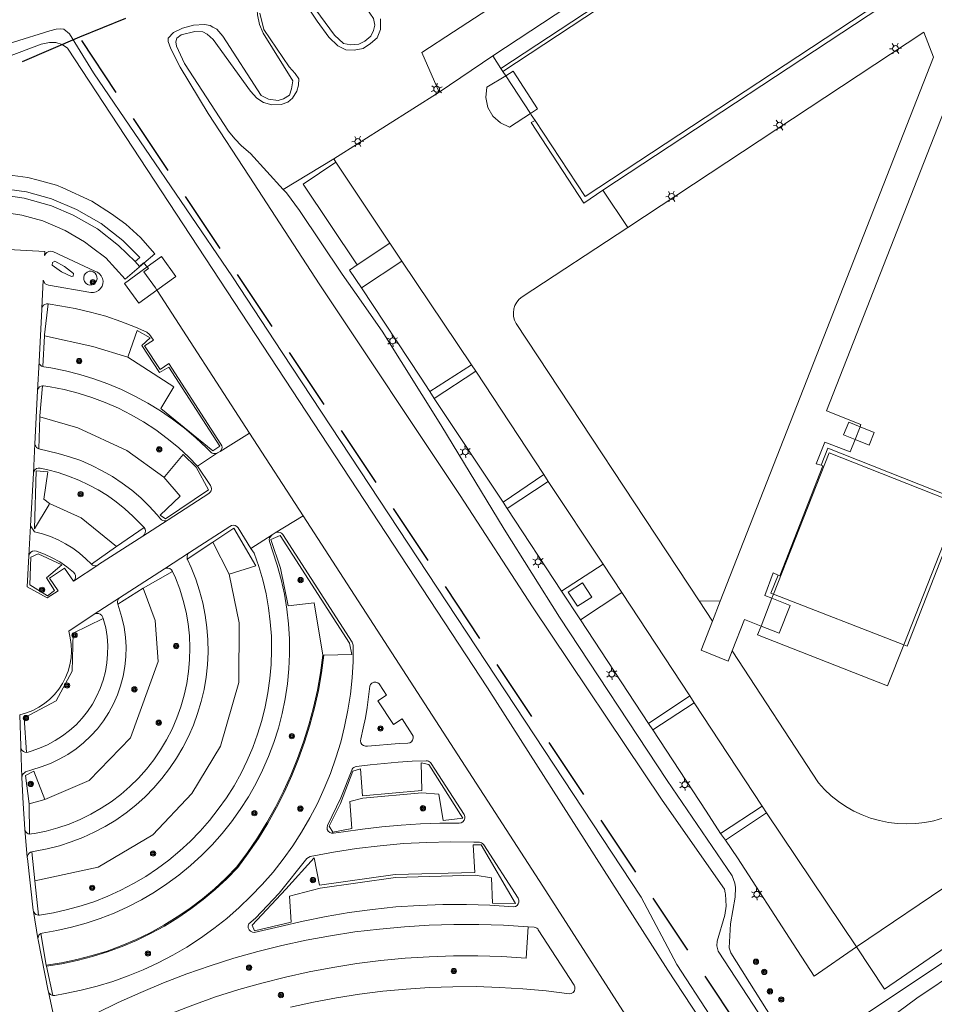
# Model space of a CAD drawing. Header units: metres. Extents: x 89872 to 94585, y 463299 to 469000.
# Tile 48 of 256: x 91084 to 91177, y 464371 to 464471. Entities that reach past the tile are written whole.
import ezdxf

# ---------------------------------------------------------------- set-up
doc = ezdxf.new("R2010")
doc.units = ezdxf.units.M
doc.linetypes.add('HIDDEN', pattern=[9.525, 6.35, -3.175])
doc.layers.get('0').update_dxf_attribs({"linetype": 'CONTINUOUS'})
for name, color, linetype, lineweight in [('B-WE-GK-BESCHOEIING-G', 251, 'CONTINUOUS', 13), ('B-WE-GR-BEPLANTING_CULTUUR-G', 251, 'CONTINUOUS', 13), ('B-WE-GR-BOOM-S', 251, 'CONTINUOUS', 13), ('B-WE-GR-HAAG-G', 251, 'CONTINUOUS', 13), ('B-WE-IE-TERREINAFSCHEIDING-G', 251, 'CONTINUOUS', 13), ('B-WE-KL-ET_LS_OV_LICHTMAST-S', 251, 'CONTINUOUS', 13), ('B-WE-OG-TOPOGRAFIE_BEBOUWING-GV', 251, 'CONTINUOUS', 13), ('B-WE-OG-TOPOGRAFIE_BEBOUWING_LUIFEL-GV', 251, 'CONTINUOUS', 13), ('B-WE-OG-TOPOGRAFIE_WATER-GV', 251, 'CONTINUOUS', 13), ('B-WE-VH-VERHARDING-GV', 251, 'CONTINUOUS', 13), ('B-WE-VW-MARKERING-G', 251, 'CONTINUOUS', 13), ('Percelen', 10, 'HIDDEN', 25)]:
    doc.layers.add(name, color=color, linetype=linetype, lineweight=lineweight)

# ---------------------------------------------------------------- blocks, each defined once
blk = doc.blocks.new('Q_LICHTMAST')
for points in [[(-0.26, 0.15), (-0.52, 0.3)], [(0, 0.3), (0, 0.6)], [(0.26, 0.15), (0.52, 0.3)], [(-0.26, -0.15), (-0.52, -0.3)], [(0, -0.3), (0, -0.6)], [(0.26, -0.15), (0.52, -0.3)]]:
    blk.add_lwpolyline(points)
blk.add_circle((0, 0), 0.3)
blk = doc.blocks.new('Q_BOOM')
for radius in [0.27, 0.18, 0.09]:
    blk.add_circle((0, 0), radius)

msp = doc.modelspace()

# ---------------------------------------------------------------- linework, layer by layer
at = {"layer": 'B-WE-GK-BESCHOEIING-G'}
for points in [[(91107.06, 464455.16), (91114.27, 464444.1), (91128.51, 464422.68), (91135.89, 464411.37), (91149.04, 464391.72), (91155.38, 464382.67), (91155.46, 464382.29)], [(91164.56, 464363.99), (91164.99, 464364.19), (91174.92, 464371.6), (91183.8, 464377.55), (91186.23, 464379.12)]]:
    msp.add_lwpolyline(points, dxfattribs=at)
at = {"layer": 'B-WE-GR-BEPLANTING_CULTUUR-G'}
for p, q in [((91110.53, 464453.78), (91115.67, 464456.92)), ((91118.07, 464446.12), (91121.39, 464448.35)), ((91122.61, 464446.5), (91121.39, 464448.35)), ((91118.5, 464443.8), (91122.61, 464446.5)), ((91086.28, 464439.03), (91086.65, 464442.16)), ((91086.09, 464435.79), (91086.27, 464438.93)), ((91086.27, 464438.93), (91086.28, 464439.03)), ((91129.66, 464435.98), (91125.45, 464433.25)), ((91130.1, 464435.32), (91129.66, 464435.98)), ((91125.89, 464432.56), (91130.1, 464435.32)), ((91086.08, 464433.83), (91085.81, 464430.78)), ((91125.45, 464433.25), (91125.89, 464432.56)), ((91085.8, 464430.68), (91085.71, 464427.44)), ((91085.81, 464430.78), (91085.8, 464430.68)), ((91137.03, 464424.81), (91132.89, 464422.02)), ((91137.48, 464424.11), (91137.03, 464424.81)), ((91098.49, 464424.63), (91098.42, 464424.56)), ((91133.29, 464421.37), (91137.48, 464424.11)), ((91086.74, 464421.77), (91086.79, 464421.86)), ((91132.89, 464422.02), (91133.29, 464421.37)), ((91093.59, 464417.51), (91096.39, 464419.44)), ((91100.79, 464416.23), (91103.37, 464417.94)), ((91105.03, 464414.69), (91103.37, 464417.94)), ((91091.04, 464415.7), (91093.5, 464417.45)), ((91093.5, 464417.45), (91093.59, 464417.51)), ((91143.04, 464415.72), (91138.82, 464412.96)), ((91144.95, 464412.82), (91143.04, 464415.72)), ((91096.31, 464413.26), (91099.29, 464414.97)), ((91140.95, 464413.82), (91139.51, 464412.87)), ((91093.74, 464411.63), (91096.31, 464413.26)), ((91138.82, 464412.96), (91140.76, 464410.04)), ((91139.51, 464412.87), (91140.44, 464411.43)), ((91140.76, 464410.04), (91144.95, 464412.82)), ((91160.37, 464412.66), (91173.61, 464407.5)), ((91151.86, 464402.31), (91147.67, 464399.52)), ((91152.29, 464401.62), (91151.86, 464402.31)), ((91148.09, 464398.86), (91152.29, 464401.62)), ((91147.67, 464399.52), (91148.09, 464398.86)), ((91086.31, 464391.79), (91084.72, 464391.33)), ((91084.72, 464391.33), (91084.74, 464388.26)), ((91159.2, 464391.1), (91154.99, 464388.34)), ((91159.65, 464390.44), (91159.2, 464391.1)), ((91155.48, 464387.66), (91159.65, 464390.44)), ((91154.99, 464388.34), (91155.48, 464387.66)), ((91085.28, 464383.52), (91085, 464386.48)), ((91085.66, 464380.03), (91085.28, 464383.52)), ((91086.44, 464374.94), (91085.89, 464378.16)), ((91086.47, 464374.84), (91086.44, 464374.94)), ((91087.13, 464371.86), (91086.47, 464374.84))]:
    msp.add_line(p, q, dxfattribs=at)
for points in [[(91126.39, 464463.68), (91124.63, 464467.72), (91127.83, 464469.81), (91157.04, 464488.85)], [(91118.07, 464446.12), (91117.29, 464445.6), (91118.5, 464443.8)], [(91098.42, 464424.56), (91100.05, 464422.63), (91098.02, 464420.68), (91098.59, 464420.31), (91102.96, 464423.26), (91101.68, 464425.56), (91100.37, 464426.87), (91098.49, 464424.63)], [(91173.61, 464407.5), (91173.94, 464407.37), (91179.68, 464422.03), (91165.9, 464427.51), (91165.2, 464425.77)], [(91086.79, 464421.86), (91086.2, 464422.32), (91086.6, 464425.08), (91085.43, 464425.19), (91085.25, 464419.29), (91086.74, 464421.77)], [(91103.37, 464417.94), (91105.53, 464419.38), (91107.75, 464415.55), (91105.03, 464414.69)], [(91086.49, 464414.32), (91087.3, 464413.02), (91086.58, 464412.5), (91084.8, 464413.62), (91084.88, 464416.42), (91085.63, 464416.74), (91088.05, 464415.63), (91086.49, 464414.32)], [(91085.28, 464383.52), (91091.73, 464384.91), (91097.3, 464388.18), (91101.26, 464392.4), (91104.18, 464397.22), (91106.01, 464403.67), (91106.06, 464409.73), (91105.03, 464414.69)], [(91140.44, 464411.43), (91141.92, 464412.36), (91140.95, 464413.82)], [(91160.84, 464414.59), (91160.11, 464412.76), (91160.37, 464412.66)], [(91096.31, 464413.26), (91097.54, 464409.97), (91097.82, 464405.82), (91095.02, 464398.05), (91090.8, 464393.71), (91086.31, 464391.79)], [(91092.23, 464410.18), (91089.18, 464408.7), (91089.08, 464404.84), (91087.45, 464401.82), (91084.2, 464400.1), (91084.43, 464396.57)], [(91086.31, 464391.79), (91085.18, 464394.68), (91084.34, 464394.23), (91084.72, 464391.33)], [(91118.63, 464391.92), (91124.63, 464392.45), (91126.34, 464392.31), (91126.79, 464389.64), (91128.79, 464389.9), (91125.34, 464395.33), (91124.57, 464395.51), (91124.63, 464392.7), (91118.61, 464392.15), (91118.4, 464394.91), (91117.63, 464394.68), (91116.36, 464391.38), (91115.2, 464389.09), (91115.57, 464388.47), (91117.5, 464388.83), (91117.3, 464391.58), (91118.63, 464391.92)], [(91114.23, 464383.07), (91113.67, 464385.85), (91110.79, 464382.67), (91107.37, 464379.02), (91107.62, 464378.45), (91111.33, 464379.3), (91111.19, 464381.97), (91114.29, 464382.78), (91121.95, 464383.87), (91130.03, 464384.08), (91131.7, 464383.82), (91131.82, 464381.23), (91134.14, 464381.22), (91130.64, 464387.18), (91129.85, 464387.18), (91130.02, 464384.38), (91121.93, 464384.17), (91114.23, 464383.07)], [(91090.52, 464365.7), (91094.53, 464368), (91096.77, 464369.03), (91099.04, 464369.99), (91101.34, 464370.89), (91103.66, 464371.71), (91106.01, 464372.46), (91108.37, 464373.13), (91110.76, 464373.74), (91113.17, 464374.27), (91115.59, 464374.72), (91118.02, 464375.1), (91120.47, 464375.41), (91122.92, 464375.64), (91125.38, 464375.8), (91127.84, 464375.88), (91130.31, 464375.89), (91132.77, 464375.82), (91135.23, 464375.67), (91135.45, 464378.85)]]:
    msp.add_lwpolyline(points, dxfattribs=at)
at = {"layer": 'B-WE-GR-HAAG-G'}
msp.add_line((91094.76, 464436.75), (91094.79, 464436.84), dxfattribs=at)
for points in [[(91094.76, 464436.75), (91091.2, 464437.82), (91086.27, 464438.93)], [(91094.79, 464436.84), (91095.69, 464439.45), (91097.01, 464438.73), (91096.17, 464437.93), (91097.98, 464435.2), (91098.92, 464435.73), (91104.1, 464427.7), (91103.38, 464427.23), (91098.11, 464431.54), (91099.42, 464433.74), (91094.76, 464436.75)], [(91085.8, 464430.68), (91089.68, 464429.55), (91094.63, 464427.25), (91098.42, 464424.56)], [(91093.59, 464417.51), (91090, 464420.42), (91086.79, 464421.86)], [(91086.44, 464374.94), (91088.01, 464375.19), (91089.57, 464375.51), (91091.11, 464375.91), (91092.63, 464376.38), (91094.12, 464376.93), (91095.58, 464377.55), (91097.01, 464378.24), (91098.41, 464379.01), (91099.76, 464379.84), (91101.08, 464380.73), (91102.34, 464381.69), (91103.56, 464382.72), (91104.72, 464383.8), (91105.84, 464384.94), (91106.91, 464386.39), (91107.92, 464387.89), (91108.87, 464389.43), (91109.76, 464391.01), (91110.58, 464392.62), (91111.32, 464394.27), (91112, 464395.94), (91112.61, 464397.65), (91113.15, 464399.37), (91113.62, 464401.12), (91114.01, 464402.89), (91114.32, 464404.67), (91114.57, 464406.46), (91113.69, 464411.79), (91111.04, 464411.48), (91110.25, 464415.31), (91109.27, 464418.2), (91110.23, 464418.61), (91117.26, 464407.67), (91117.5, 464406.53), (91114.67, 464406.47), (91114.43, 464404.67), (91114.11, 464402.88), (91113.71, 464401.11), (91113.25, 464399.35), (91112.71, 464397.62), (91112.1, 464395.91), (91111.42, 464394.23), (91110.67, 464392.58), (91109.85, 464390.96), (91108.96, 464389.38), (91108.01, 464387.83), (91106.99, 464386.33), (91105.91, 464384.87), (91104.8, 464383.73), (91103.63, 464382.65), (91102.41, 464381.62), (91101.14, 464380.66), (91099.82, 464379.76), (91098.46, 464378.92), (91097.06, 464378.16), (91095.63, 464377.46), (91094.16, 464376.84), (91092.67, 464376.29), (91091.14, 464375.81), (91089.6, 464375.41), (91088.04, 464375.09), (91086.47, 464374.84)]]:
    msp.add_lwpolyline(points, dxfattribs=at)
at = {"layer": 'B-WE-IE-TERREINAFSCHEIDING-G'}
msp.add_lwpolyline([(91095.5, 464446.46), (91095.95, 464446.89), (91094.24, 464448.6), (91092.03, 464450.32), (91089.54, 464451.77), (91086.98, 464452.83), (91084.45, 464453.54), (91081.7, 464453.93), (91078.91, 464453.97), (91076.12, 464453.64), (91073.45, 464452.95), (91071.22, 464452.09), (91071.46, 464451.55)], dxfattribs=at)
at = {"layer": 'B-WE-OG-TOPOGRAFIE_BEBOUWING-GV'}
for p, q in [((91132.87, 464465.79), (91133.16, 464465.35)), ((91133.16, 464465.35), (91135.67, 464461.52)), ((91121.39, 464448.35), (91115.87, 464456.57))]:
    msp.add_line(p, q, dxfattribs=at)
for points in [[(91180.14, 464496.99), (91170.45, 464490.59), (91132.87, 464465.79)], [(91136.13, 464460.82), (91141.24, 464453.09), (91176.42, 464476.28), (91176.32, 464476.44), (91179.83, 464478.76), (91180.28, 464478.27)], [(91135.67, 464461.52), (91135.75, 464461.39), (91136.13, 464460.82)], [(91115.87, 464456.57), (91112.55, 464454.34), (91118.07, 464446.12)]]:
    msp.add_lwpolyline(points, dxfattribs=at)
at = {"layer": 'B-WE-OG-TOPOGRAFIE_BEBOUWING_LUIFEL-GV'}
for p, q in [((91133.9, 464465.81), (91133.16, 464465.35)), ((91095.87, 464442.23), (91097.7, 464443.57)), ((91169.17, 464429.67), (91168.03, 464430.15)), ((91160.37, 464412.66), (91160.21, 464412.24)), ((91160.21, 464412.24), (91159.1, 464409.42)), ((91159.1, 464409.42), (91158.75, 464408.53))]:
    msp.add_line(p, q, dxfattribs=at)
for points in [[(91135.67, 464461.52), (91136.39, 464462), (91133.9, 464465.81)], [(91133.16, 464465.35), (91131.23, 464464.18), (91131.13, 464463.15), (91131.34, 464462.14), (91131.85, 464461.25), (91132.61, 464460.56), (91133.55, 464460.14), (91135.67, 464461.52)], [(91096.38, 464446.31), (91097.49, 464447.26), (91096.04, 464448.9), (91094.55, 464450.26), (91093.1, 464451.32), (91091.1, 464452.61), (91088.15, 464453.95), (91087.51, 464454.22), (91085.62, 464454.74), (91084.59, 464455), (91083.06, 464455.22), (91081.98, 464455.34), (91079.17, 464455.41), (91077.69, 464455.3), (91075.54, 464454.99), (91073.03, 464454.37), (91070.01, 464453.15), (91070.62, 464451.75)], [(91071.58, 464449.59), (91074.22, 464450.64), (91076.52, 464451.29), (91079, 464451.59), (91081.53, 464451.55), (91083.96, 464451.18), (91086.11, 464450.6), (91088.36, 464449.62), (91090.33, 464448.47), (91091.06, 464447.94), (91092.52, 464446.85), (91094.49, 464444.68), (91096.38, 464446.31)], [(91097.7, 464443.57), (91099.62, 464444.96), (91098.15, 464446.98), (91096.71, 464445.93)], [(91096.71, 464445.93), (91094.4, 464444.25), (91095.87, 464442.23)], [(91168.03, 464430.15), (91167.49, 464428.86), (91168.66, 464428.38)], [(91168.66, 464428.38), (91170.08, 464427.79), (91170.61, 464429.08), (91169.17, 464429.67)], [(91173.61, 464407.5), (91179.24, 464421.82), (91166.01, 464427.01), (91160.37, 464412.66)], [(91158.75, 464408.53), (91171.97, 464403.34), (91173.61, 464407.5)]]:
    msp.add_lwpolyline(points, dxfattribs=at)
at = {"layer": 'B-WE-OG-TOPOGRAFIE_WATER-GV'}
for points in [[(91116.73, 464475.53), (91119.73, 464471.17), (91119.84, 464470.5), (91119.73, 464469.97), (91119.43, 464469.39), (91118.83, 464468.88), (91118.23, 464468.56), (91117.4, 464468.49), (91116.66, 464468.63), (91115.74, 464469.48), (91113.84, 464472.07), (91112.64, 464474.06)], [(91112.33, 464473.43), (91113.99, 464470.89), (91115.16, 464469.27), (91116.09, 464468.39), (91116.89, 464468), (91117.75, 464467.95), (91118.67, 464468.14), (91119.41, 464468.62), (91120.08, 464469.22), (91120.43, 464470.05), (91120.43, 464471.14)], [(91110.53, 464453.78), (91107.2, 464457.45), (91106.3, 464458.24), (91105.63, 464458.94), (91104.98, 464459.73), (91100.51, 464466.59), (91099.7, 464468.36), (91099.64, 464468.79), (91099.73, 464469.16), (91100.15, 464469.5), (91101.56, 464469.87), (91102.37, 464469.81), (91102.82, 464469.59), (91103.41, 464469.05), (91107.2, 464463.79), (91107.85, 464463.07), (91108.53, 464462.63), (91109.37, 464462.4), (91110.33, 464462.42), (91111.02, 464462.66), (91111.49, 464463.09), (91111.93, 464463.79), (91112.08, 464464.41), (91112.12, 464465.03), (91111.76, 464465.58), (91111.14, 464466.25), (91108.58, 464470.05), (91108.17, 464471.73)], [(91107.87, 464472.5), (91107.91, 464471.56), (91108.12, 464470.57), (91108.49, 464469.67)], [(91088.81, 464469.61), (91088.25, 464470.09), (91087.95, 464470.12), (91087.45, 464470.09), (91086.83, 464469.93), (91083.12, 464468.77), (91074.39, 464465.1), (91058.78, 464457.92), (91053.15, 464454.88), (91046.57, 464451.65), (91040.18, 464448.1), (91036.91, 464446.02), (91031.33, 464442.89), (91015.67, 464432.06), (91008.66, 464426.37), (91003.97, 464421.84), (91001.6, 464418.16), (91000.42, 464415.73), (91000.12, 464413.79), (91000.05, 464412.87)], [(91103.39, 464470.3), (91103.11, 464470.45), (91102.55, 464470.55), (91101.42, 464470.5), (91100.31, 464470.2), (91099.39, 464469.74), (91098.86, 464469.16)], [(91108.49, 464469.67), (91111.51, 464464.84), (91111.39, 464464.01), (91111.16, 464463.39), (91110.56, 464463.02), (91110.03, 464462.83), (91109.04, 464462.97), (91108.3, 464463.34), (91104.4, 464469.39), (91103.8, 464470.08), (91103.39, 464470.3)], [(91002.56, 464417.71), (91003.76, 464419.36), (91004.28, 464420.3), (91004.84, 464421.12), (91005.64, 464422.05), (91006.46, 464422.75), (91016.18, 464430.13), (91025.51, 464437.02), (91040.04, 464446.53), (91054.98, 464455), (91066.35, 464460.57), (91078.66, 464465.81), (91085.93, 464468.58), (91086.78, 464468.73), (91087.42, 464468.73), (91088.08, 464468.54), (91088.6, 464468.15)], [(91160.6, 464359.56), (91150.55, 464375.01), (91146.91, 464381.86), (91110.44, 464437.24), (91105.39, 464444.91), (91091.24, 464465.65), (91088.81, 464469.61)], [(91098.86, 464469.16), (91098.86, 464468.83), (91099.13, 464468.1), (91100.08, 464466.24), (91102.91, 464461.53), (91107.06, 464455.16)], [(91088.6, 464468.15), (91131.31, 464403.14), (91149.64, 464374.45), (91163.21, 464353.76), (91167.59, 464346.67), (91167.69, 464346.1), (91167.53, 464345.64), (91162.78, 464342.62)], [(91161.54, 464367.43), (91159.08, 464371.35), (91156.04, 464376.19), (91155.87, 464376.72), (91155.99, 464379.16), (91156.47, 464381.85), (91156.5, 464382.83), (91156.43, 464383.29), (91156.18, 464384.02), (91149.57, 464393.71), (91138.61, 464410.33), (91132.99, 464419.25), (91126.57, 464429.87), (91120.6, 464439.4), (91117.8, 464443.37), (91116.52, 464445.19), (91112.2, 464451.66), (91110.86, 464453.45), (91110.53, 464453.78)], [(91278.18, 464437.32), (91278.15, 464437.62), (91277.96, 464438.09), (91277.56, 464438.6), (91276.5, 464439.43), (91275.77, 464439.71), (91274.94, 464439.75), (91274.32, 464439.61), (91273.74, 464439.31), (91270.04, 464436.85), (91259.07, 464429.92), (91249.4, 464422.64), (91240.01, 464416.43), (91229.95, 464410.25), (91218.9, 464402.98), (91207.38, 464394.96), (91195.65, 464387.35), (91194.06, 464386.29), (91183.12, 464378.99), (91177.71, 464375.29), (91165.54, 464367.2)], [(91155.46, 464382.29), (91155.48, 464382.16), (91155.56, 464380.93), (91155.43, 464380.04), (91154.65, 464377.38), (91154.61, 464376.9), (91154.76, 464376.36), (91158.32, 464370.88), (91162.5, 464364.45), (91162.84, 464364.06), (91163.21, 464363.8), (91163.83, 464363.74), (91164.2, 464363.83), (91164.56, 464363.99)]]:
    msp.add_lwpolyline(points, dxfattribs=at)
at = {"layer": 'B-WE-VH-VERHARDING-GV'}
for p, q in [((91131.83, 464467.37), (91169.42, 464492.17)), ((91170.25, 464490.9), (91132.67, 464466.09)), ((91143.03, 464453.72), (91180.28, 464478.27)), ((91126.39, 464463.68), (91131.83, 464467.37)), ((91132.67, 464466.09), (91131.83, 464467.37)), ((91154.96, 464411.96), (91176.64, 464467.23)), ((91132.67, 464466.09), (91132.87, 464465.79)), ((91115.67, 464456.92), (91126.39, 464463.68)), ((91178.39, 464463.52), (91165.75, 464431.28)), ((91115.87, 464456.57), (91115.67, 464456.92)), ((91145.56, 464449.93), (91143.03, 464453.72)), ((91085.72, 464436.32), (91085.55, 464433.31)), ((91085.55, 464433.31), (91085.29, 464427.95)), ((91132.89, 464422.02), (91125.89, 464432.56)), ((91169.17, 464429.67), (91168.66, 464428.38)), ((91104.12, 464427.16), (91107.12, 464429.02)), ((91107.12, 464429.02), (91112.56, 464420.61)), ((91085.29, 464427.95), (91085.15, 464424.96)), ((91101.83, 464425.68), (91103.87, 464427.02)), ((91103.87, 464427.02), (91104.12, 464427.16)), ((91085.15, 464424.96), (91084.86, 464419.61)), ((91138.82, 464412.96), (91133.29, 464421.37)), ((91096.27, 464418.56), (91098.73, 464420.14)), ((91109.72, 464418.89), (91112.56, 464420.61)), ((91084.86, 464419.61), (91084.7, 464416.54)), ((91109.4, 464418.69), (91107.26, 464417.31)), ((91109.72, 464418.89), (91109.4, 464418.69)), ((91101, 464416.89), (91098.46, 464415.23)), ((91089.22, 464413.97), (91091.68, 464415.6)), ((91098.46, 464415.23), (91093.91, 464412.27)), ((91093.91, 464412.27), (91091.34, 464410.61)), ((91154.16, 464409.9), (91152.8, 464411.97)), ((91152.8, 464411.97), (91154.96, 464411.96)), ((91154.16, 464409.9), (91154.96, 464411.96)), ((91147.67, 464399.52), (91140.76, 464410.04)), ((91157.42, 464410.08), (91156.18, 464406.89)), ((91159.1, 464409.42), (91157.42, 464410.08)), ((91083.87, 464397.06), (91083.98, 464394.01)), ((91125.57, 464395.45), (91125.5, 464395.55)), ((91084.27, 464388.76), (91084.53, 464385.9)), ((91130.92, 464387.17), (91130.86, 464387.25)), ((91085.15, 464380.41), (91085.61, 464377.64)), ((91087.71, 464367.54), (91086.67, 464372.24))]:
    msp.add_line(p, q, dxfattribs=at)
for points in [[(91176.64, 464467.23), (91175.65, 464469.78), (91145.56, 464449.93)], [(91136.13, 464460.82), (91135.73, 464460.6), (91141.1, 464452.39), (91143.03, 464453.72)], [(91071.46, 464451.55), (91073.7, 464452.35), (91076.29, 464452.99), (91078.98, 464453.32), (91081.68, 464453.27), (91084.21, 464452.92), (91086.98, 464452.13), (91089.18, 464451.19), (91091.67, 464449.78), (91093.8, 464448.11), (91095.5, 464446.46)], [(91145.56, 464449.93), (91134.82, 464442.88), (91134.52, 464442.64), (91134.28, 464442.35), (91134.09, 464442.01), (91133.97, 464441.65), (91133.93, 464441.27), (91133.95, 464440.89), (91134.05, 464440.52), (91134.22, 464440.18), (91152.8, 464411.97)], [(91081.97, 464447.73), (91086.3, 464447.5), (91086.29, 464447.07), (91086.38, 464447.25), (91086.52, 464447.39), (91086.7, 464447.49), (91086.9, 464447.52), (91087.11, 464447.49), (91091.39, 464445.48), (91091.65, 464445.38), (91091.87, 464445.22), (91092.05, 464445.01), (91092.17, 464444.76), (91092.23, 464444.49), (91092.21, 464444.21), (91092.12, 464443.95), (91091.98, 464443.72), (91091.77, 464443.53), (91091.53, 464443.4), (91091.26, 464443.33), (91090.99, 464443.33), (91086.67, 464444.08), (91086.35, 464444.22), (91086.15, 464444.57), (91086.01, 464441.73)], [(91087.31, 464446.5), (91087.08, 464446.38), (91087.06, 464446.1), (91087.99, 464445.42), (91089.02, 464444.95), (91089.2, 464444.99), (91089.23, 464445.26), (91088.31, 464445.96), (91087.31, 464446.5)], [(91095.5, 464446.46), (91095.92, 464445.97), (91096.35, 464446.35), (91096.38, 464446.31)], [(91096.38, 464446.31), (91096.42, 464446.27), (91096.67, 464445.97), (91096.71, 464445.93)], [(91096.71, 464445.93), (91096.84, 464445.77), (91096.38, 464445.44), (91097.55, 464443.81), (91097.7, 464443.57)], [(91091.03, 464445.5), (91090.81, 464445.48), (91090.61, 464445.4), (91090.44, 464445.26), (91090.32, 464445.07), (91090.27, 464444.86), (91090.28, 464444.65), (91090.35, 464444.44), (91090.48, 464444.26), (91090.65, 464444.14), (91090.86, 464444.07), (91091.08, 464444.09), (91091.28, 464444.17), (91091.44, 464444.31), (91091.56, 464444.5), (91091.62, 464444.71), (91091.61, 464444.93), (91091.54, 464445.13), (91091.41, 464445.3), (91091.23, 464445.43), (91091.03, 464445.5)], [(91125.45, 464433.25), (91124.48, 464434.71), (91118.5, 464443.8)], [(91097.7, 464443.57), (91097.74, 464443.51), (91107.12, 464429.02)], [(91086.01, 464441.73), (91085.99, 464441.59), (91085.72, 464436.32)], [(91086.65, 464442.16), (91086.48, 464442.16), (91086.32, 464442.11), (91086.18, 464442.02), (91086.07, 464441.89), (91086.01, 464441.73)], [(91097.37, 464438.47), (91096.96, 464439.04), (91096.69, 464439.3), (91095.52, 464439.8), (91094.03, 464440.39), (91092.51, 464440.9), (91090.96, 464441.34), (91089.4, 464441.7), (91087.82, 464441.98), (91086.65, 464442.16)], [(91098.92, 464436.1), (91098.03, 464435.51), (91096.45, 464437.89), (91097.37, 464438.47)], [(91085.72, 464436.32), (91085.73, 464436.18), (91085.78, 464436.05), (91085.86, 464435.93), (91085.97, 464435.84), (91086.09, 464435.79)], [(91086.09, 464435.79), (91086.22, 464435.76), (91086.93, 464435.65), (91088.41, 464435.36), (91089.87, 464434.99), (91091.3, 464434.55), (91092.72, 464434.03), (91094.1, 464433.45), (91095.46, 464432.8), (91096.78, 464432.07), (91098.06, 464431.29), (91099.3, 464430.44), (91100.49, 464429.52), (91101.64, 464428.55), (91102.74, 464427.53), (91103.21, 464427.07), (91103.33, 464427), (91103.46, 464426.96), (91103.6, 464426.95), (91103.74, 464426.97), (91103.87, 464427.02)], [(91104.12, 464427.16), (91104.23, 464427.28), (91104.3, 464427.43), (91104.32, 464427.59), (91104.29, 464427.75), (91104.21, 464427.89), (91098.92, 464436.1)], [(91086.08, 464433.83), (91085.93, 464433.8), (91085.78, 464433.72), (91085.67, 464433.61), (91085.59, 464433.47), (91085.55, 464433.31)], [(91101.83, 464425.68), (91100.96, 464426.58), (91099.88, 464427.57), (91098.75, 464428.49), (91097.58, 464429.36), (91096.35, 464430.16), (91095.09, 464430.89), (91093.79, 464431.55), (91092.45, 464432.14), (91091.08, 464432.65), (91089.69, 464433.09), (91088.28, 464433.45), (91086.85, 464433.74), (91086.19, 464433.83), (91086.08, 464433.83)], [(91165.75, 464431.28), (91169.26, 464429.91), (91169.17, 464429.67)], [(91085.29, 464427.95), (91085.32, 464427.82), (91085.38, 464427.69), (91085.47, 464427.58), (91085.58, 464427.5), (91085.71, 464427.44)], [(91168.66, 464428.38), (91168.16, 464427.11), (91165.58, 464428.11), (91164.7, 464425.92), (91165.2, 464425.77)], [(91085.71, 464427.44), (91087.68, 464426.97), (91088.83, 464426.63), (91089.96, 464426.23), (91091.07, 464425.75), (91092.14, 464425.21), (91093.18, 464424.61), (91094.18, 464423.94), (91095.14, 464423.22), (91096.06, 464422.44), (91096.92, 464421.6), (91097.74, 464420.72), (91098.08, 464420.3), (91098.18, 464420.2), (91098.31, 464420.13), (91098.45, 464420.1), (91098.6, 464420.1), (91098.73, 464420.14)], [(91098.73, 464420.14), (91098.85, 464420.22), (91102.99, 464422.89), (91103.12, 464423.01), (91103.21, 464423.17), (91103.25, 464423.35), (91103.22, 464423.53), (91103.14, 464423.69), (91101.83, 464425.68)], [(91165.2, 464425.77), (91165.39, 464425.71), (91161, 464414.52), (91160.84, 464414.59)], [(91096.39, 464419.44), (91096.02, 464419.81), (91095.25, 464420.59), (91094.43, 464421.34), (91093.57, 464422.03), (91092.67, 464422.67), (91091.73, 464423.25), (91090.76, 464423.78), (91089.76, 464424.25), (91088.73, 464424.66), (91087.68, 464425.01), (91086.62, 464425.3), (91085.82, 464425.48), (91085.63, 464425.48), (91085.45, 464425.42), (91085.3, 464425.3), (91085.2, 464425.14), (91085.15, 464424.96)], [(91107.26, 464417.31), (91105.95, 464419.39), (91105.83, 464419.54), (91105.66, 464419.63), (91105.47, 464419.67), (91105.28, 464419.64), (91105.11, 464419.55), (91101, 464416.89)], [(91112.56, 464420.61), (91136.93, 464382.97), (91148.26, 464365.28), (91162.78, 464342.62)], [(91084.86, 464419.61), (91085.25, 464419.01), (91086.07, 464418.8), (91086.88, 464418.52), (91087.67, 464418.18), (91088.42, 464417.78), (91089.15, 464417.33), (91089.83, 464416.82), (91090.48, 464416.26), (91091.04, 464415.7)], [(91109.4, 464418.69), (91109.15, 464418.39), (91109.13, 464418.32), (91109.12, 464418.24), (91109.11, 464418.17), (91109.13, 464418.09), (91109.15, 464418.02), (91109.45, 464417.07), (91109.93, 464415.62), (91110.34, 464414.14), (91110.67, 464412.65), (91110.92, 464411.14), (91111.09, 464409.63), (91111.18, 464408.1), (91111.19, 464406.57), (91111.12, 464405.05), (91110.97, 464403.53), (91110.74, 464402.02), (91110.43, 464400.52), (91110.05, 464399.04), (91109.58, 464397.59), (91109.05, 464396.16), (91108.44, 464394.76), (91107.75, 464393.39), (91107, 464392.06), (91106.17, 464390.77), (91105.29, 464389.53), (91104.33, 464388.34), (91103.32, 464387.19), (91102.25, 464386.11), (91101.12, 464385.07), (91099.94, 464384.1), (91098.71, 464383.2), (91097.44, 464382.35), (91096.12, 464381.58), (91094.76, 464380.88), (91093.37, 464380.24), (91091.95, 464379.69), (91090.5, 464379.2), (91089.03, 464378.8), (91087.54, 464378.47), (91086.03, 464378.21), (91085.89, 464378.16)], [(91087.13, 464371.86), (91087.33, 464371.86), (91088.37, 464372.07), (91090, 464372.4), (91091.62, 464372.81), (91093.21, 464373.29), (91094.78, 464373.85), (91096.32, 464374.48), (91097.83, 464375.18), (91099.31, 464375.95), (91100.75, 464376.79), (91102.14, 464377.7), (91103.49, 464378.67), (91104.8, 464379.7), (91106.06, 464380.8), (91107.26, 464381.95), (91108.41, 464383.15), (91109.5, 464384.41), (91110.53, 464385.72), (91111.5, 464387.07), (91112.4, 464388.47), (91113.24, 464389.91), (91114.01, 464391.39), (91114.71, 464392.9), (91115.34, 464394.44), (91115.9, 464396.01), (91116.38, 464397.6), (91116.78, 464399.22), (91117.11, 464400.85), (91117.37, 464402.5), (91117.54, 464404.15), (91117.64, 464405.81), (91117.66, 464407.48), (91117.56, 464407.78), (91110.5, 464418.73), (91110.38, 464418.85), (91110.22, 464418.93), (91110.05, 464418.96), (91109.88, 464418.95), (91109.72, 464418.89)], [(91096.27, 464418.56), (91096.42, 464418.7), (91096.51, 464418.88), (91096.54, 464419.08), (91096.49, 464419.27), (91096.39, 464419.44)], [(91091.68, 464415.6), (91091.78, 464415.66), (91096.27, 464418.56)], [(91089.22, 464413.97), (91089.35, 464414.13), (91089.42, 464414.33), (91089.42, 464414.54), (91089.35, 464414.74), (91089.22, 464414.9), (91088.55, 464415.45), (91087.83, 464415.93), (91087.07, 464416.36), (91086.29, 464416.72), (91085.47, 464417.02), (91085.27, 464417.06), (91085.06, 464417.02), (91084.88, 464416.91), (91084.76, 464416.74), (91084.7, 464416.54)], [(91085.66, 464380.03), (91085.78, 464380.04), (91087.2, 464380.28), (91088.61, 464380.59), (91090.01, 464380.98), (91091.38, 464381.43), (91092.72, 464381.96), (91094.03, 464382.56), (91095.31, 464383.23), (91096.56, 464383.97), (91097.76, 464384.77), (91098.92, 464385.63), (91100.03, 464386.55), (91101.09, 464387.53), (91102.1, 464388.57), (91103.05, 464389.65), (91103.94, 464390.79), (91104.78, 464391.97), (91105.54, 464393.19), (91106.25, 464394.45), (91106.88, 464395.75), (91107.45, 464397.08), (91107.94, 464398.44), (91108.36, 464399.82), (91108.71, 464401.22), (91108.99, 464402.64), (91109.19, 464404.07), (91109.31, 464405.51), (91109.36, 464406.95), (91109.33, 464408.39), (91109.22, 464409.83), (91109.04, 464411.27), (91108.79, 464412.69), (91108.45, 464414.1), (91108.05, 464415.48), (91107.57, 464416.84), (91107.26, 464417.31)], [(91101, 464416.89), (91100.89, 464416.79), (91100.82, 464416.66), (91100.77, 464416.52), (91100.76, 464416.38), (91100.79, 464416.23)], [(91084.7, 464416.54), (91084.53, 464413.41), (91086.55, 464412.27), (91087.68, 464412.99), (91086.78, 464414.29), (91088.31, 464415.29), (91089.22, 464413.97)], [(91100.79, 464416.23), (91100.81, 464416.18), (91101.17, 464415.37), (91101.64, 464414.19), (91102.04, 464412.99), (91102.36, 464411.77), (91102.61, 464410.53), (91102.78, 464409.28), (91102.88, 464408.01), (91102.9, 464406.75), (91102.84, 464405.49), (91102.7, 464404.23), (91102.49, 464402.98), (91102.21, 464401.75), (91101.84, 464400.54), (91101.41, 464399.35), (91100.9, 464398.19), (91100.33, 464397.06), (91099.68, 464395.97), (91098.98, 464394.92), (91098.21, 464393.92), (91097.38, 464392.97), (91096.49, 464392.06), (91095.55, 464391.22), (91094.56, 464390.43), (91093.52, 464389.7), (91092.44, 464389.04), (91091.33, 464388.45), (91090.18, 464387.92), (91089, 464387.47), (91087.79, 464387.08), (91086.56, 464386.78), (91085.32, 464386.54), (91085, 464386.48)], [(91091.04, 464415.7), (91091.15, 464415.62), (91091.27, 464415.56), (91091.41, 464415.54), (91091.55, 464415.55), (91091.68, 464415.6)], [(91084.74, 464388.26), (91084.97, 464388.28), (91085.25, 464388.34), (91086.45, 464388.58), (91087.62, 464388.9), (91088.77, 464389.29), (91089.9, 464389.75), (91090.99, 464390.29), (91092.05, 464390.89), (91093.06, 464391.56), (91094.03, 464392.3), (91094.95, 464393.1), (91095.82, 464393.95), (91096.63, 464394.86), (91097.38, 464395.82), (91098.07, 464396.82), (91098.69, 464397.86), (91099.25, 464398.95), (91099.73, 464400.07), (91100.14, 464401.21), (91100.47, 464402.38), (91100.73, 464403.57), (91100.92, 464404.78), (91101.02, 464405.99), (91101.05, 464407.2), (91101, 464408.42), (91100.87, 464409.63), (91100.66, 464410.83), (91100.38, 464412.01), (91100.02, 464413.18), (91099.58, 464414.31), (91099.29, 464414.97)], [(91099.29, 464414.97), (91099.18, 464415.13), (91099.02, 464415.25), (91098.84, 464415.3), (91098.65, 464415.3), (91098.46, 464415.23)], [(91160.84, 464414.59), (91160.35, 464414.83), (91159.49, 464412.53), (91160.21, 464412.24)], [(91093.91, 464412.27), (91093.81, 464412.18), (91093.73, 464412.05), (91093.69, 464411.91), (91093.69, 464411.77), (91093.74, 464411.63)], [(91160.21, 464412.24), (91162.05, 464411.5), (91160.93, 464408.69), (91159.1, 464409.42)], [(91093.74, 464411.63), (91094.15, 464410.27), (91094.37, 464409.29), (91094.51, 464408.3), (91094.57, 464407.3), (91094.55, 464406.3), (91094.45, 464405.31), (91094.27, 464404.32), (91094.01, 464403.35), (91093.68, 464402.41), (91093.28, 464401.5), (91092.8, 464400.62), (91092.26, 464399.78), (91091.65, 464398.98), (91090.98, 464398.24), (91090.25, 464397.55), (91089.48, 464396.93), (91088.65, 464396.36), (91087.78, 464395.87), (91086.88, 464395.44), (91085.94, 464395.09), (91084.98, 464394.81), (91084.36, 464394.58), (91084.23, 464394.51), (91084.12, 464394.41), (91084.04, 464394.29), (91083.99, 464394.15), (91083.98, 464394.01)], [(91092.23, 464410.18), (91092.2, 464410.29), (91092.11, 464410.48), (91091.95, 464410.62), (91091.75, 464410.69), (91091.53, 464410.69), (91091.34, 464410.61)], [(91091.34, 464410.61), (91088.74, 464408.9), (91088.9, 464408.23), (91089, 464407.55), (91089.02, 464406.86), (91088.98, 464406.17), (91088.86, 464405.49), (91088.68, 464404.83), (91088.42, 464404.19), (91088.11, 464403.57), (91087.73, 464403), (91087.3, 464402.46), (91086.81, 464401.97), (91086.28, 464401.54), (91085.7, 464401.16), (91085.09, 464400.84), (91084.45, 464400.59), (91083.78, 464400.4), (91083.87, 464397.2), (91083.87, 464397.06)], [(91084.43, 464396.57), (91084.63, 464396.6), (91084.91, 464396.71), (91085.76, 464396.99), (91086.58, 464397.35), (91087.37, 464397.77), (91088.12, 464398.25), (91088.83, 464398.79), (91089.49, 464399.39), (91090.09, 464400.04), (91090.65, 464400.74), (91091.14, 464401.49), (91091.57, 464402.27), (91091.94, 464403.08), (91092.23, 464403.92), (91092.46, 464404.79), (91092.61, 464405.67), (91092.69, 464406.56), (91092.7, 464407.45), (91092.64, 464408.34), (91092.5, 464409.22), (91092.23, 464410.18)], [(91156.18, 464406.89), (91155.77, 464405.86), (91153.01, 464406.96), (91154.16, 464409.9)], [(91156.18, 464406.89), (91164.93, 464393.48), (91165.56, 464392.8), (91166.23, 464392.16), (91166.96, 464391.58), (91167.73, 464391.06), (91168.54, 464390.61), (91169.38, 464390.21), (91170.24, 464389.89), (91171.14, 464389.64), (91172.05, 464389.45), (91172.97, 464389.34), (91173.9, 464389.3), (91174.82, 464389.34), (91175.74, 464389.45), (91176.65, 464389.63), (91177.55, 464389.89), (91178.42, 464390.21), (91179.26, 464390.6), (91179.58, 464390.85)], [(91121.04, 464402.4), (91120.74, 464402.86), (91120.3, 464403.54), (91120.14, 464403.66), (91119.94, 464403.72), (91119.74, 464403.7), (91119.56, 464403.62), (91119.41, 464403.47), (91119.33, 464403.29), (91119.22, 464402.21), (91119.07, 464401.14), (91118.89, 464400.07), (91118.67, 464399.02), (91118.42, 464397.96), (91118.39, 464397.76), (91118.43, 464397.56), (91118.54, 464397.39), (91118.7, 464397.26), (91118.89, 464397.2), (91119.1, 464397.2), (91122.31, 464397.48), (91123.2, 464397.5), (91123.4, 464397.54), (91123.57, 464397.65), (91123.69, 464397.82), (91123.75, 464398.01), (91123.73, 464398.22), (91123.64, 464398.4), (91122.63, 464399.98)], [(91122.63, 464399.98), (91121.73, 464399.42), (91120.17, 464401.82), (91121.04, 464402.4)], [(91154.99, 464388.34), (91153.52, 464390.59), (91148.09, 464398.86)], [(91083.87, 464397.06), (91083.92, 464396.91), (91084.01, 464396.77), (91084.13, 464396.67), (91084.27, 464396.6), (91084.43, 464396.57)], [(91125.5, 464395.55), (91125.41, 464395.62), (91125.31, 464395.68), (91125.2, 464395.71), (91125.08, 464395.73), (91123.66, 464395.67), (91122.23, 464395.58), (91120.81, 464395.46), (91119.39, 464395.31), (91117.97, 464395.13), (91117.85, 464395.1), (91117.73, 464395.05), (91117.63, 464394.97), (91117.55, 464394.87), (91117.5, 464394.76), (91116.39, 464391.97), (91115.04, 464389.14), (91114.99, 464388.94), (91115.02, 464388.74), (91115.11, 464388.56), (91115.26, 464388.43), (91115.45, 464388.35), (91115.65, 464388.35), (91116.65, 464388.49), (91118.6, 464388.78), (91120.55, 464389.01), (91122.52, 464389.19), (91124.49, 464389.31), (91126.46, 464389.37), (91128.43, 464389.38), (91128.63, 464389.42), (91128.8, 464389.52), (91128.93, 464389.68), (91129, 464389.87), (91129, 464390.07), (91128.93, 464390.26), (91125.57, 464395.45)], [(91083.98, 464394.01), (91084.1, 464391.38), (91084.27, 464388.76)], [(91084.27, 464388.76), (91084.3, 464388.62), (91084.38, 464388.49), (91084.48, 464388.38), (91084.6, 464388.31), (91084.74, 464388.26)], [(91168.82, 464376.81), (91164.49, 464373.82), (91162.38, 464377.1), (91156.72, 464385.85), (91155.48, 464387.66)], [(91130.86, 464387.25), (91130.78, 464387.32), (91130.69, 464387.38), (91130.59, 464387.41), (91130.49, 464387.44), (91129.92, 464387.46), (91127.53, 464387.48), (91125.14, 464387.43), (91122.76, 464387.3), (91120.38, 464387.09), (91118, 464386.81), (91115.64, 464386.44), (91113.29, 464386), (91112.94, 464385.79), (91110.14, 464382.25), (91107.72, 464379.72), (91107.05, 464379.13), (91106.99, 464378.94), (91106.99, 464378.73), (91107.07, 464378.54), (91107.21, 464378.39), (91107.4, 464378.3), (91107.6, 464378.27), (91110.22, 464378.87), (91112.55, 464379.43), (91114.89, 464379.9), (91117.25, 464380.3), (91119.61, 464380.61), (91121.99, 464380.86), (91124.38, 464381.02), (91126.77, 464381.1), (91129.16, 464381.11), (91131.54, 464381.03), (91133.93, 464380.88), (91134.13, 464380.91), (91134.3, 464381.01), (91134.43, 464381.17), (91134.5, 464381.36), (91134.5, 464381.56), (91134.42, 464381.75), (91130.92, 464387.17)], [(91085, 464386.48), (91084.85, 464386.43), (91084.72, 464386.34), (91084.62, 464386.21), (91084.55, 464386.06), (91084.53, 464385.9)], [(91084.53, 464385.9), (91084.54, 464385.8), (91085.13, 464380.53), (91085.15, 464380.41)], [(91085.15, 464380.41), (91085.21, 464380.29), (91085.29, 464380.19), (91085.4, 464380.1), (91085.53, 464380.05), (91085.66, 464380.03)], [(91182.44, 464379.92), (91171.66, 464372.49), (91168.82, 464376.81)], [(91135.45, 464378.85), (91132.93, 464379), (91130.41, 464379.08), (91127.89, 464379.08), (91125.37, 464379), (91122.85, 464378.85), (91120.34, 464378.62), (91117.83, 464378.32), (91115.34, 464377.93), (91112.86, 464377.47), (91110.4, 464376.94), (91107.95, 464376.33), (91105.52, 464375.65), (91103.12, 464374.89), (91100.74, 464374.06), (91098.38, 464373.16), (91096.06, 464372.18), (91093.76, 464371.14), (91091.5, 464370.02)], [(91111.29, 464370.66), (91113.62, 464371.18), (91115.95, 464371.62), (91118.3, 464371.99), (91120.65, 464372.29), (91123.02, 464372.52), (91125.39, 464372.67), (91127.77, 464372.75), (91130.15, 464372.76), (91132.52, 464372.69), (91134.89, 464372.54), (91137.26, 464372.33), (91139.62, 464372.04), (91139.82, 464372.08), (91140, 464372.18), (91140.13, 464372.34), (91140.19, 464372.53), (91140.19, 464372.73), (91140.11, 464372.92), (91136.46, 464378.55), (91136.4, 464378.63), (91136.32, 464378.7), (91136.23, 464378.75), (91136.14, 464378.78), (91136.04, 464378.8), (91135.45, 464378.85)], [(91085.89, 464378.16), (91085.79, 464378.08), (91085.71, 464377.99), (91085.65, 464377.88), (91085.62, 464377.76), (91085.61, 464377.64)], [(91085.61, 464377.64), (91085.63, 464377.52), (91086.65, 464372.33), (91086.67, 464372.24)], [(91086.67, 464372.24), (91086.73, 464372.13), (91086.81, 464372.03), (91086.9, 464371.96), (91087.01, 464371.9), (91087.13, 464371.86)]]:
    msp.add_lwpolyline(points, dxfattribs=at)
at = {"layer": 'B-WE-VW-MARKERING-G'}
for p, q in [((91122.61, 464446.5), (91129.66, 464435.98)), ((91130.1, 464435.32), (91137.03, 464424.81)), ((91137.48, 464424.11), (91143.04, 464415.72)), ((91144.95, 464412.82), (91151.86, 464402.31)), ((91152.29, 464401.62), (91159.2, 464391.1)), ((91159.65, 464390.44), (91168.82, 464376.81)), ((91168.82, 464376.81), (91179.57, 464384.09))]:
    msp.add_line(p, q, dxfattribs=at)
at = {"layer": 'Percelen'}
msp.add_line((91162.22, 464360.6), (91089.82, 464469.29), dxfattribs=at)
for points in [[(91151.38, 464526.61), (91129.32, 464490.01), (91120.99, 464481.89), (91089.82, 464469.29)], [(91089.82, 464469.29), (91054.25, 464453.8), (91022.12, 464434.48), (91003.38, 464418.85)]]:
    msp.add_lwpolyline(points, dxfattribs=at)

# ---------------------------------------------------------------- block references
at = {"layer": 'B-WE-GR-BOOM-S'}
for p, rotation in [((91091.19, 464444.37), 40.14339606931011), ((91089.8, 464436.35), 165.7974412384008), ((91097.94, 464427.37), 140.5863434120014), ((91089.95, 464422.82), 154.757459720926), ((91112.3, 464414.09), 122.8253234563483), ((91086.03, 464413.1), 147.8556339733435), ((91089.33, 464408.49), 88.45465211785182), ((91099.66, 464407.38), 92.40162271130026), ((91088.57, 464403.37), 61.59190869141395), ((91095.41, 464402.98), 70.15547047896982), ((91084.39, 464400.06), 28.0220594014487), ((91097.89, 464399.59), 66.67782085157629), ((91120.42, 464399), 122.885482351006), ((91111.41, 464398.22), 72.39536666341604), ((91084.88, 464393.37), 97.43056507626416), ((91107.61, 464390.39), 57.40223826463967), ((91112.28, 464390.86), 62.46575177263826), ((91124.74, 464390.89), 175.5140865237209), ((91097.31, 464386.29), 36.67164314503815), ((91113.56, 464383.59), 101.3930213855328), ((91091.12, 464382.81), 21.52156085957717), ((91096.79, 464376.13), 24.93374772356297), ((91158.59, 464375.29), 122.1617629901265), ((91107.07, 464374.69), 15.71752502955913), ((91127.88, 464374.35), 0.1162656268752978), ((91159.43, 464374.26), 122.1617629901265), ((91160.01, 464372.28), 122.1617629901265), ((91110.31, 464371.9), 14.3927667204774), ((91161.16, 464371.45), 122.1654708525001)]:
    msp.add_blockref('Q_BOOM', p, dxfattribs=dict(at, rotation=rotation))
at = {"layer": 'B-WE-KL-ET_LS_OV_LICHTMAST-S'}
for p, rotation in [((91172.77, 464468.12), 33.41324440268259), ((91126.13, 464463.99), 113.5751386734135), ((91160.98, 464460.34), 33.41324440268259), ((91118.12, 464458.67), 32.23399573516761), ((91150.01, 464453.09), 33.41324440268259), ((91121.66, 464438.4), 123.3660444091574), ((91129.05, 464427.13), 123.5770062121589), ((91136.44, 464415.95), 123.325181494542), ((91143.93, 464404.54), 123.2986745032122), ((91151.35, 464393.29), 123.2723149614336), ((91158.67, 464382.14), 122.9006297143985)]:
    msp.add_blockref('Q_LICHTMAST', p, dxfattribs=dict(at, rotation=rotation))

doc.saveas('drawing.dxf')
